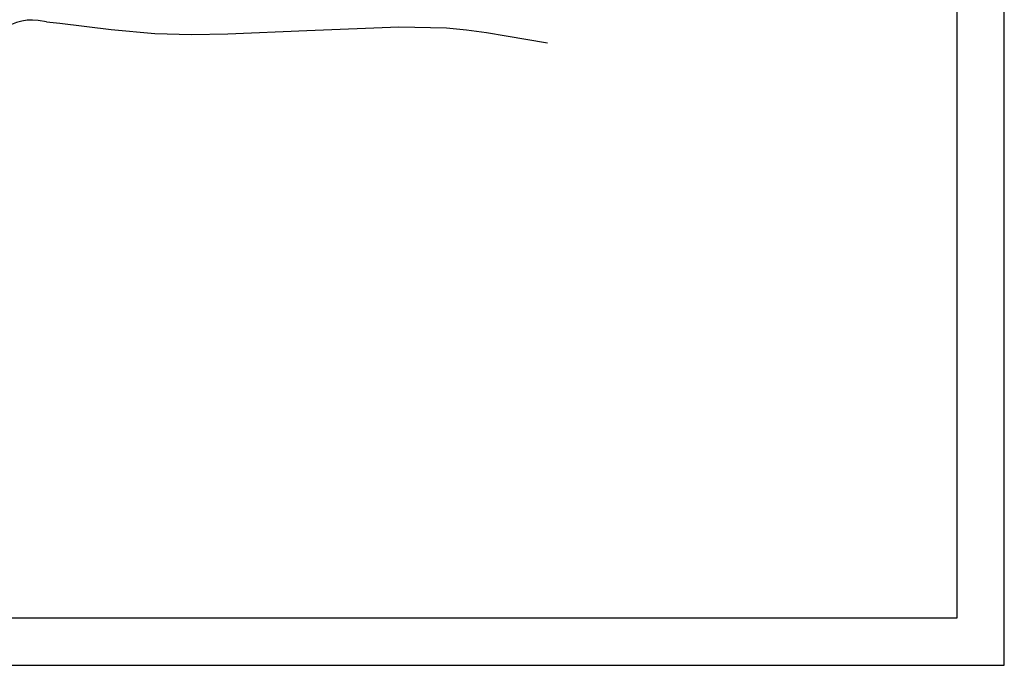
# Model space of a CAD drawing. Extents: x 130060 to 130480, y 479394 to 479543.
# Tile 4 of 5: x 130376 to 130480, y 479394 to 479463. Entities that reach past the tile are written whole.
import ezdxf

# ---------------------------------------------------------------- set-up
doc = ezdxf.new("R2010")
doc.units = 0
doc.header["$LTSCALE"] = 0.1
doc.header["$MEASUREMENT"] = 0
for name, color, linetype in [('KADER1', 3, 'CONTINUOUS'), ('LS-KABEL-MAATVOERING', 6, 'CONTINUOUS'), ('VERHARDING1', 11, 'CONTINUOUS')]:
    doc.layers.add(name, color=color, linetype=linetype)

# ---------------------------------------------------------------- blocks, each defined once
blk = doc.blocks.new('PNH-A4')
at = {"layer": 'KADER1', "color": 7}
for p, q in [((541.46, -180.76), (541.46, 116.24)), ((-298.54, -180.76), (541.46, -180.76))]:
    blk.add_line(p, q, dxfattribs=at)
at = {"layer": 'KADER1', "color": 21}
for p, q in [((531.46, 106.24), (531.46, -170.76)), ((531.46, -170.76), (-288.54, -170.76))]:
    blk.add_line(p, q, dxfattribs=at)

msp = doc.modelspace()

# ---------------------------------------------------------------- linework, layer by layer
at = {"layer": 'VERHARDING1'}
for p, q in [((130378.61179366, 479462.50345374), (130377.73723922, 479462.62735726)), ((130378.61179366, 479462.50345374), (130380.039608, 479462.341016)), ((130380.039608, 479462.341016), (130385.46201756, 479461.68682474)), ((130406.13, 479461.57), (130415.86, 479461.96)), ((130406.13, 479461.57), (130415.86, 479461.96)), ((130415.86, 479461.96), (130420.91, 479461.85)), ((130415.86, 479461.96), (130420.91, 479461.85)), ((130420.91, 479461.85), (130423.02, 479461.66)), ((130420.91, 479461.85), (130423.02, 479461.66)), ((130385.46201756, 479461.68682474), (130390.08, 479461.27)), ((130390.08, 479461.27), (130393.94, 479461.16)), ((130390.08, 479461.27), (130393.94, 479461.16)), ((130393.94, 479461.16), (130397.79, 479461.22)), ((130393.94, 479461.16), (130397.79, 479461.22)), ((130397.79, 479461.22), (130406.13, 479461.57)), ((130397.79, 479461.22), (130406.13, 479461.57)), ((130423.02, 479461.66), (130425.13, 479461.37)), ((130423.02, 479461.66), (130425.13, 479461.37)), ((130425.13, 479461.37), (130427.22, 479461.03)), ((130425.13, 479461.37), (130427.22, 479461.03)), ((130427.22, 479461.03), (130431.56144832, 479460.28182544)), ((130427.22, 479461.03), (130431.56144832, 479460.28182544))]:
    msp.add_line(p, q, dxfattribs=at)
msp.add_arc((130377.03586246, 479457.6767946), 5, 81.9362200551, 134.9448659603, dxfattribs=at)

# ---------------------------------------------------------------- block references
at = {"layer": 'LS-KABEL-MAATVOERING', "xscale": 0.5, "yscale": 0.5, "zscale": 0.5}
msp.add_blockref('PNH-A4', (130209.12218973, 479484.85406448), dxfattribs=at)

doc.saveas('drawing.dxf')
